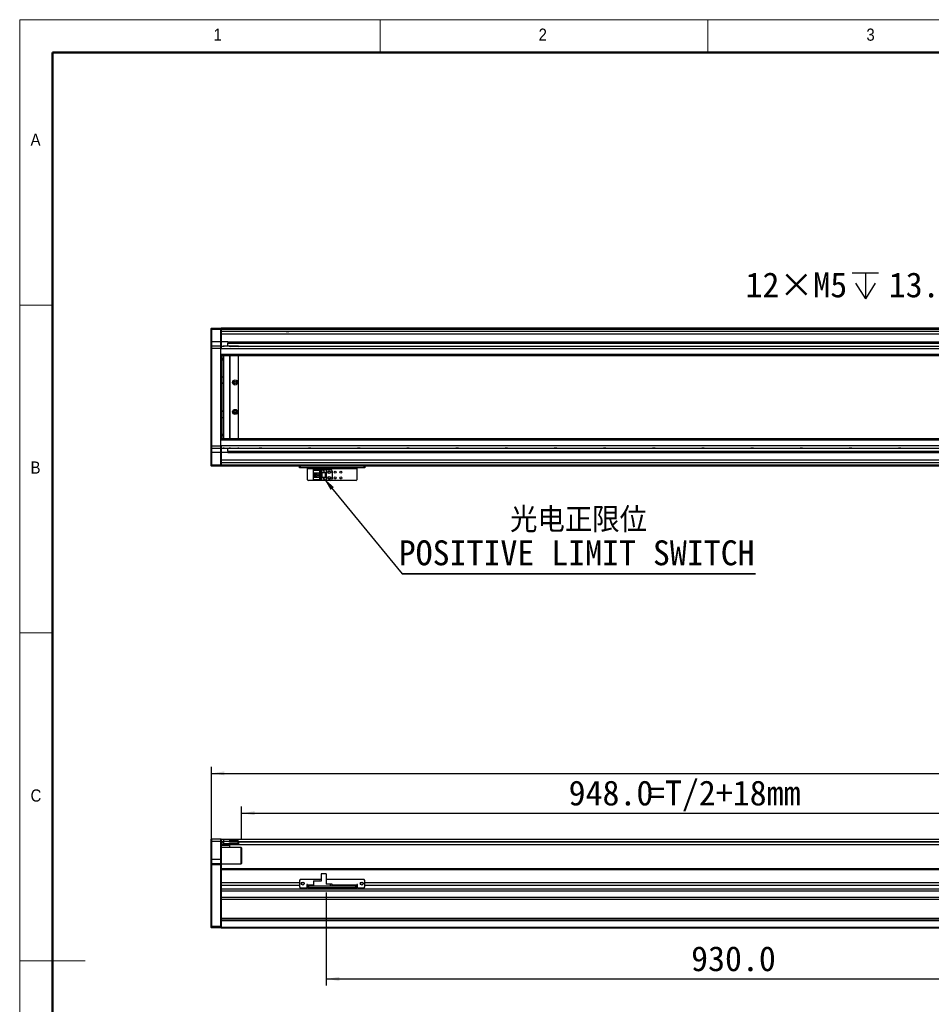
# Model space of a CAD drawing. Header units: millimetres. Extents: x 40 to 3320, y 40 to 2336.
# Tile 2 of 8: x 40 to 1153, y 1135 to 2336. Entities that reach past the tile are written whole.
import ezdxf

# ---------------------------------------------------------------- set-up
doc = ezdxf.new("R2010")
doc.units = ezdxf.units.MM
doc.header["$LTSCALE"] = 8
doc.layers.add('DIMNS', color=7, linetype='Continuous')
doc.styles.add('SLDTEXTSTYLE0', font='Gothic.ttf', dxfattribs={"width": 0.913})
doc.styles.add('SLDTEXTSTYLE7', font='txt')
doc.styles.add('SLDTEXTSTYLE8', font='txt', dxfattribs={"bigfont": 'bigfont'})
doc.dimstyles.new('SLDDIMSTYLE1', dxfattribs={"dimtxt": 30.4, "dimasz": 16, "dimexe": 0, "dimexo": 0.0625, "dimgap": 7.6, "dimtad": 0, "dimtih": 1, "dimtoh": 1, "dimdec": 1, "dimrnd": 1e-09, "dimzin": 12, "dimdsep": 46, "dimtxsty": 'SLDTEXTSTYLE7', "dimsah": 1, "dimcen": 0, "dimadec": 0, "dimazin": 3, "dimtfac": 1, "dimtdec": 1, "dimtofl": 0, "dimtmove": 0, "dimatfit": 3, "dimfxl": 0, "dimfrac": 2, "dimtolj": 1, "dimtzin": 12, "dimarcsym": 0})
doc.dimstyles.new('SLDDIMSTYLE3', dxfattribs={"dimtxt": 0.18, "dimasz": 16, "dimexe": 0, "dimexo": 0.0625, "dimgap": 0, "dimtad": 0, "dimtih": 1, "dimtoh": 1, "dimdec": 0, "dimrnd": 1e-09, "dimzin": 0, "dimdsep": 46, "dimtxsty": 'Standard', "dimsah": 1, "dimcen": 0.09, "dimadec": 0, "dimazin": 0, "dimtfac": 16, "dimtdec": 0, "dimtofl": 0, "dimtmove": 0, "dimatfit": 3, "dimfxl": 0, "dimfrac": 2, "dimtolj": 1, "dimtzin": 0, "dimarcsym": 0})
doc.dimstyles.new('SLDDIMSTYLE5', dxfattribs={"dimtxt": 30.4, "dimasz": 16, "dimexe": 0, "dimexo": 0.0625, "dimgap": 7.6, "dimtad": 2, "dimdec": 1, "dimrnd": 1e-09, "dimzin": 4, "dimdsep": 46, "dimtxsty": 'SLDTEXTSTYLE7', "dimsah": 1, "dimcen": 0.09, "dimadec": 0, "dimazin": 1, "dimtfac": 1, "dimtdec": 1, "dimtofl": 0, "dimtmove": 0, "dimatfit": 3, "dimfxl": 0, "dimfrac": 2, "dimtolj": 1, "dimtzin": 12, "dimarcsym": 0})

# ---------------------------------------------------------------- blocks, each defined once
blk = doc.blocks.new('SW_SYMBOL_HOLE_DEPTH')
at = {"layer": 'DIMNS', "color": 0}
for p, q in [((0, 7000), (6400, 7000)), ((3200, 7000), (3200, 600)), ((800, 4440), (3200, 600)), ((5600, 4440), (3200, 600))]:
    blk.add_line(p, q, dxfattribs=at)
blk = doc.blocks.new('_D_1')
at = {"layer": 'DIMNS'}
for p, q in [((1207.5, 2012.5), (1175.5, 2012.5)), ((1269.6, 1950.4), (1207.5, 2012.5))]:
    blk.add_line(p, q, dxfattribs=at)
blk.add_solid([(1269.6, 1950.4), (1260, 1963.4), (1256.6, 1960)], dxfattribs=at)
at = {"layer": 'DIMNS', "xscale": 0.004985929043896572, "yscale": 0.004985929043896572, "zscale": 0.004985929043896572}
blk.add_blockref('SW_SYMBOL_HOLE_DEPTH', (1056.1, 1992.4), dxfattribs=at)
at = {"layer": 'DIMNS', "char_height": 30.4, "attachment_point": 1, "style": 'SLDTEXTSTYLE7'}
for s, insert in [('12×M5', (925.8, 2027.8)), ('13.0', (1100.6, 2027.8))]:
    blk.add_mtext(s, dxfattribs=dict(at, insert=insert))
blk = doc.blocks.new('SW_NOTE_3')
at = {"layer": 'DIMNS', "color": 0}
for p, q in [((0, 0), (431.5, 0)), ((431.5, 0), (0, 0)), ((0, 0), (431.5, 0)), ((431.5, 0), (0, 0)), ((0, 0), (431.5, 0)), ((431.5, 0), (0, 0))]:
    blk.add_line(p, q, dxfattribs=at)
at = {"layer": 'DIMNS', "color": 0, "char_height": 30.4, "attachment_point": 2}
for s, insert, style in [('光电正限位', (215.4, 81.1), 'SLDTEXTSTYLE8'), ('POSITIVE LIMIT SWITCH', (213.1, 40.9), 'SLDTEXTSTYLE7')]:
    blk.add_mtext(s, dxfattribs=dict(at, insert=insert, style=style))
blk = doc.blocks.new('_D_13')
at = {"layer": 'DIMNS'}
for p, q in [((273.9, 1315.5), (273.9, 1424.8)), ((2433.9, 1315.5), (2433.9, 1424.8)), ((273.9, 1416.8), (2433.9, 1416.8))]:
    blk.add_line(p, q, dxfattribs=at)
for points in [[(273.9, 1416.8), (289.9, 1414.4), (289.9, 1419.2)], [(2433.9, 1416.8), (2417.9, 1419.2), (2417.9, 1414.4)]]:
    blk.add_solid(points, dxfattribs=at)
at = {"layer": 'DIMNS', "insert": (1290.9, 1456.7), "char_height": 30.4, "attachment_point": 1, "style": 'SLDTEXTSTYLE7'}
blk.add_mtext('2160.0', dxfattribs=at)
blk = doc.blocks.new('_D_15')
at = {"layer": 'DIMNS'}
for p, q in [((310.9, 1336), (310.9, 1376.2)), ((1258.9, 1345.7), (1258.9, 1376.2)), ((310.9, 1368.2), (1258.9, 1368.2))]:
    blk.add_line(p, q, dxfattribs=at)
for points in [[(310.9, 1368.2), (326.9, 1365.8), (326.9, 1370.6)], [(1258.9, 1368.2), (1242.9, 1370.6), (1242.9, 1365.8)]]:
    blk.add_solid(points, dxfattribs=at)
at = {"layer": 'DIMNS', "char_height": 30.4, "attachment_point": 1, "style": 'SLDTEXTSTYLE7'}
for s, insert in [('948.0', (709.9, 1408.1)), ('=T/2+18mm', (806.8, 1408.1))]:
    blk.add_mtext(s, dxfattribs=dict(at, insert=insert))
blk = doc.blocks.new('_D_17')
at = {"layer": 'DIMNS'}
for p, q in [((1343.9, 1278.6), (1343.9, 1158.1)), ((413.9, 1271.6), (413.9, 1158.1)), ((413.9, 1166.1), (1343.9, 1166.1))]:
    blk.add_line(p, q, dxfattribs=at)
for points in [[(413.9, 1166.1), (429.9, 1163.7), (429.9, 1168.5)], [(1343.9, 1166.1), (1327.9, 1168.5), (1327.9, 1163.7)]]:
    blk.add_solid(points, dxfattribs=at)
at = {"layer": 'DIMNS', "insert": (859.4, 1206), "char_height": 30.4, "attachment_point": 1, "style": 'SLDTEXTSTYLE7'}
blk.add_mtext('930.0', dxfattribs=at)

msp = doc.modelspace()

# ---------------------------------------------------------------- linework, layer by layer
at = {"color": 7, "linetype": 'Continuous', "lineweight": 18}
for p, q in [((3320, 2336), (40, 2336)), ((40, 2336), (40, 40)), ((480, 2296), (480, 2336)), ((880, 2336), (880, 2296)), ((80, 2296), (3280, 2296)), ((80, 2296), (80, 80)), ((80, 1988), (40, 1988)), ((40, 1588), (80, 1588)), ((40, 1188), (120, 1188))]:
    msp.add_line(p, q, dxfattribs=at)
at = {"color": 7, "linetype": 'Continuous', "lineweight": 50}
for p, q in [((3280, 2296), (80, 2296)), ((80, 2296), (80, 80))]:
    msp.add_line(p, q, dxfattribs=at)
at = {"color": 7, "linetype": 'Continuous', "lineweight": 25}
for p, q in [((273.88, 1959.3), (274.18, 1959.6)), ((273.88, 1958.1), (273.88, 1959.3)), ((273.88, 1958.1), (274.18, 1958.1)), ((273.88, 1943.1), (273.88, 1958.1)), ((274.18, 1959.6), (274.18, 1958.1)), ((274.18, 1959.6), (285.58, 1959.6)), ((285.58, 1958.1), (274.18, 1958.1)), ((274.18, 1958.1), (274.18, 1943.1)), ((285.58, 1958.1), (285.58, 1959.6)), ((285.58, 1959.6), (285.88, 1959.3)), ((285.58, 1943.1), (285.58, 1958.1)), ((285.58, 1958.1), (285.88, 1958.1)), ((1283.88, 1959.6), (285.88, 1959.6)), ((285.88, 1959.6), (285.88, 1959.3)), ((285.88, 1959.3), (285.88, 1958.1)), ((1283.88, 1959.1), (285.88, 1959.1)), ((285.88, 1958.1), (285.88, 1943.1)), ((1283.88, 1958.1), (285.88, 1958.1)), ((373.88, 1959.4), (1283.88, 1959.4)), ((373.88, 1959.4), (373.88, 1959.2)), ((373.88, 1959.2), (1283.88, 1959.2)), ((373.88, 1959.1), (373.88, 1959.2)), ((1258.88, 1955.61), (285.88, 1955.61)), ((273.88, 1943.1), (274.18, 1943.1)), ((273.88, 1937.8), (273.88, 1943.1)), ((274.18, 1938.1), (273.88, 1937.8)), ((273.88, 1935.1), (273.88, 1937.8)), ((274.18, 1935.1), (273.88, 1935.1)), ((273.88, 1816.1), (273.88, 1935.1)), ((274.18, 1943.1), (274.18, 1938.1)), ((285.58, 1943.1), (274.18, 1943.1)), ((274.18, 1938.1), (274.18, 1935.1)), ((274.18, 1938.1), (285.58, 1938.1)), ((285.58, 1935.1), (274.18, 1935.1)), ((274.18, 1935.1), (274.18, 1816.1)), ((285.58, 1938.1), (285.58, 1943.1)), ((285.58, 1943.1), (285.88, 1943.1)), ((285.58, 1935.1), (285.58, 1938.1)), ((285.58, 1938.1), (285.88, 1937.8)), ((285.58, 1816.1), (285.58, 1935.1)), ((285.88, 1943.1), (285.88, 1937.8)), ((293.88, 1943.1), (285.88, 1943.1)), ((285.88, 1937.8), (285.88, 1935.1)), ((288.38, 1937.6), (285.88, 1937.6)), ((288.38, 1937.8), (288.68, 1938.1)), ((288.38, 1937.42), (288.38, 1937.8)), ((288.68, 1938.1), (288.68, 1937.18)), ((288.68, 1938.1), (295.88, 1938.1)), ((293.88, 1943.1), (1258.88, 1943.1)), ((293.88, 1943.1), (293.88, 1942.8)), ((293.88, 1942.8), (1258.88, 1942.8)), ((293.88, 1942.8), (293.88, 1941.71)), ((293.88, 1941.71), (293.88, 1941.41)), ((293.88, 1941.71), (1258.88, 1941.71)), ((293.88, 1938.1), (293.88, 1941.41)), ((293.88, 1941.41), (1258.88, 1941.41)), ((295.88, 1938.1), (295.88, 1937.18)), ((295.88, 1938.1), (306.58, 1938.1)), ((306.58, 1937.8), (295.88, 1937.8)), ((296.88, 1937.6), (295.88, 1937.6)), ((296.88, 1937.6), (296.38, 1937.1)), ((296.38, 1937.1), (296.38, 1936.97)), ((306.38, 1937.6), (296.88, 1937.6)), ((306.88, 1937.1), (306.38, 1937.6)), ((2401.38, 1937.6), (306.38, 1937.6)), ((306.58, 1938.1), (306.58, 1937.8)), ((306.88, 1937.8), (306.58, 1938.1)), ((306.58, 1937.6), (306.58, 1937.8)), ((306.88, 1937.8), (306.58, 1937.8)), ((306.88, 1937.8), (306.88, 1937.6)), ((306.88, 1936.97), (306.88, 1937.1)), ((285.88, 1927.08), (285.88, 1824.13)), ((285.88, 1926.6), (2421.88, 1926.6)), ((288.38, 1922.6), (285.88, 1922.6)), ((288.38, 1824.6), (288.38, 1926.6)), ((288.68, 1926.6), (288.68, 1824.6)), ((295.88, 1926.6), (295.88, 1824.6)), ((296.38, 1926.6), (296.38, 1824.6)), ((306.88, 1824.6), (306.88, 1926.6)), ((288.38, 1920.6), (285.88, 1920.6)), ((285.88, 1900.6), (288.38, 1900.6)), ((285.88, 1893.1), (288.38, 1893.1)), ((288.38, 1892.1), (285.88, 1892.1)), ((285.88, 1859.1), (288.38, 1859.1)), ((288.38, 1858.1), (285.88, 1858.1)), ((288.38, 1850.6), (285.88, 1850.6)), ((285.88, 1830.6), (288.38, 1830.6)), ((288.38, 1828.6), (285.88, 1828.6)), ((274.18, 1816.1), (273.88, 1816.1)), ((273.88, 1813.4), (273.88, 1816.1)), ((274.18, 1813.1), (273.88, 1813.4)), ((273.88, 1808.1), (273.88, 1813.4)), ((274.18, 1816.1), (285.58, 1816.1)), ((274.18, 1816.1), (274.18, 1813.1)), ((285.58, 1813.1), (285.58, 1816.1)), ((285.58, 1813.1), (285.88, 1813.4)), ((2421.88, 1824.6), (285.88, 1824.6)), ((285.88, 1816.1), (285.88, 1813.4)), ((285.88, 1813.6), (288.38, 1813.6)), ((285.88, 1813.4), (285.88, 1808.1)), ((288.38, 1813.4), (288.38, 1813.79)), ((288.38, 1813.4), (288.68, 1813.1)), ((288.68, 1814.03), (288.68, 1813.1)), ((295.88, 1814.03), (295.88, 1813.1)), ((295.88, 1813.6), (296.88, 1813.6)), ((295.88, 1813.4), (306.58, 1813.4)), ((296.38, 1814.24), (296.38, 1814.1)), ((296.38, 1814.1), (296.88, 1813.6)), ((296.88, 1813.6), (306.38, 1813.6)), ((306.38, 1813.6), (306.88, 1814.1)), ((306.38, 1813.6), (2401.38, 1813.6)), ((306.58, 1813.4), (306.58, 1813.6)), ((306.58, 1813.4), (306.88, 1813.4)), ((306.58, 1813.4), (306.58, 1813.1)), ((306.58, 1813.1), (306.88, 1813.4)), ((306.88, 1814.1), (306.88, 1814.24)), ((306.88, 1813.6), (306.88, 1813.4)), ((274.18, 1808.1), (273.88, 1808.1)), ((273.88, 1793.1), (273.88, 1808.1)), ((285.58, 1813.1), (274.18, 1813.1)), ((274.18, 1813.1), (274.18, 1808.1)), ((285.58, 1808.1), (274.18, 1808.1)), ((274.18, 1808.1), (274.18, 1793.1)), ((285.58, 1808.1), (285.58, 1813.1)), ((285.88, 1808.1), (285.58, 1808.1)), ((285.58, 1793.1), (285.58, 1808.1)), ((285.88, 1808.1), (285.88, 1793.1)), ((293.88, 1808.1), (285.88, 1808.1)), ((295.88, 1813.1), (288.68, 1813.1)), ((293.88, 1809.8), (293.88, 1813.1)), ((293.88, 1809.8), (1252.09, 1809.8)), ((293.88, 1809.8), (293.88, 1809.49)), ((293.88, 1809.49), (1252.05, 1809.49)), ((293.88, 1809.49), (293.88, 1808.41)), ((293.88, 1808.41), (1251.94, 1808.41)), ((293.88, 1808.41), (293.88, 1808.1)), ((293.88, 1808.1), (1251.91, 1808.1)), ((306.58, 1813.1), (295.88, 1813.1)), ((274.18, 1793.1), (273.88, 1793.1)), ((273.88, 1791.9), (273.88, 1793.1)), ((274.18, 1791.6), (273.88, 1791.9)), ((274.18, 1793.1), (285.58, 1793.1)), ((274.18, 1793.1), (274.18, 1791.6)), ((285.58, 1791.6), (274.18, 1791.6)), ((285.88, 1793.1), (285.58, 1793.1)), ((285.58, 1791.6), (285.58, 1793.1)), ((285.88, 1791.9), (285.58, 1791.6)), ((1258.88, 1795.6), (285.88, 1795.6)), ((285.88, 1793.1), (285.88, 1791.9)), ((285.88, 1791.9), (285.88, 1791.6)), ((1343.88, 1791.6), (285.88, 1791.6)), ((381.38, 1789.6), (381.38, 1791.6)), ((382.38, 1789.6), (381.38, 1789.6)), ((382.38, 1791.6), (382.38, 1789.6)), ((460.38, 1789.6), (382.38, 1789.6)), ((391.38, 1789.6), (391.38, 1788.6)), ((451.38, 1788.6), (451.38, 1789.6)), ((460.38, 1789.6), (460.38, 1791.6)), ((461.38, 1789.6), (460.38, 1789.6)), ((461.38, 1791.6), (461.38, 1789.6)), ((391.38, 1788.6), (451.38, 1788.6)), ((391.38, 1774.8), (391.38, 1788.6)), ((398.68, 1786.5), (398.68, 1787.3)), ((398.68, 1787.3), (407.88, 1787.3)), ((398.68, 1786.5), (398.68, 1786)), ((406.98, 1786.5), (398.68, 1786.5)), ((398.68, 1783.4), (398.68, 1786)), ((406.48, 1786), (398.68, 1786)), ((398.68, 1783.4), (404.88, 1783.4)), ((398.68, 1777.8), (398.68, 1783.4)), ((398.68, 1775.2), (398.68, 1777.8)), ((404.88, 1777.8), (398.68, 1777.8)), ((399.98, 1777.8), (399.98, 1783.4)), ((400.48, 1783.05), (400.48, 1783.4)), ((404.88, 1783.05), (400.48, 1783.05)), ((400.48, 1778.15), (400.48, 1783.05)), ((400.48, 1777.8), (400.48, 1778.15)), ((400.48, 1778.15), (404.88, 1778.15)), ((401.44, 1781.4), (401.44, 1779.8)), ((403.28, 1781.4), (401.44, 1781.4)), ((401.44, 1779.8), (403.28, 1779.8)), ((403.28, 1781.4), (403.28, 1779.8)), ((404.88, 1783.4), (404.88, 1777.8)), ((406.48, 1786), (406.98, 1786.5)), ((406.48, 1775.2), (406.48, 1786)), ((406.98, 1774.7), (406.98, 1786.5)), ((407.88, 1787.3), (407.88, 1783.6)), ((407.88, 1787.3), (413.88, 1787.3)), ((407.88, 1783.6), (413.88, 1783.6)), ((407.88, 1783.6), (407.88, 1777.6)), ((407.88, 1777.6), (407.88, 1773.9)), ((413.88, 1777.6), (407.88, 1777.6)), ((408.38, 1783.6), (408.38, 1777.6)), ((408.68, 1783.6), (408.68, 1777.6)), ((410.28, 1785.8), (410.48, 1785.8)), ((410.88, 1784.6), (410.28, 1785.8)), ((410.48, 1786.2), (411.28, 1786.2)), ((410.48, 1785.8), (410.48, 1786.2)), ((411.48, 1785.8), (410.88, 1784.6)), ((411.28, 1786.2), (411.28, 1785.8)), ((411.28, 1785.8), (411.48, 1785.8)), ((413.08, 1777.6), (413.08, 1783.6)), ((413.38, 1777.6), (413.38, 1783.6)), ((413.88, 1787.3), (413.88, 1783.6)), ((413.88, 1787.3), (419.38, 1787.3)), ((413.88, 1783.6), (413.88, 1777.6)), ((413.88, 1777.6), (413.88, 1773.9)), ((421.38, 1785.3), (421.38, 1775.9)), ((451.38, 1788.6), (451.38, 1774.8)), ((391.38, 1774.8), (392.38, 1773.8)), ((450.38, 1773.8), (392.38, 1773.8)), ((398.68, 1775.2), (406.48, 1775.2)), ((398.68, 1775.2), (398.68, 1774.7)), ((398.68, 1774.7), (406.98, 1774.7)), ((398.68, 1773.9), (398.68, 1774.7)), ((407.88, 1773.9), (398.68, 1773.9)), ((406.98, 1774.7), (406.48, 1775.2)), ((413.88, 1773.9), (407.88, 1773.9)), ((410.28, 1776.2), (410.48, 1776.2)), ((410.88, 1775), (410.28, 1776.2)), ((410.48, 1776.6), (411.28, 1776.6)), ((410.48, 1776.2), (410.48, 1776.6)), ((411.48, 1776.2), (410.88, 1775)), ((411.28, 1776.6), (411.28, 1776.2)), ((411.28, 1776.2), (411.48, 1776.2)), ((419.38, 1773.9), (413.88, 1773.9)), ((450.38, 1773.8), (451.38, 1774.8)), ((274.18, 1336.81), (273.88, 1336.51)), ((273.88, 1333.81), (273.88, 1336.51)), ((274.18, 1333.81), (273.88, 1333.81)), ((273.88, 1311.81), (273.88, 1333.81)), ((274.18, 1336.81), (274.18, 1333.81)), ((274.18, 1336.81), (285.58, 1336.81)), ((274.18, 1333.81), (274.18, 1311.81)), ((285.58, 1333.81), (274.18, 1333.81)), ((285.58, 1333.81), (285.58, 1336.81)), ((285.58, 1336.81), (285.77, 1336.62)), ((285.58, 1311.81), (285.58, 1333.81)), ((285.58, 1333.81), (285.88, 1333.81)), ((285.73, 1336.66), (2422.03, 1336.66)), ((285.88, 1336.43), (285.88, 1333.81)), ((285.88, 1333.81), (285.88, 1311.81)), ((288.38, 1333.81), (288.38, 1334.69)), ((288.38, 1333.81), (288.68, 1333.81)), ((288.38, 1331.31), (288.38, 1333.81)), ((288.68, 1335.19), (288.68, 1333.81)), ((288.68, 1333.81), (288.68, 1331.31)), ((295.88, 1333.81), (288.68, 1333.81)), ((295.88, 1335.19), (295.88, 1333.81)), ((295.88, 1333.01), (295.88, 1333.81)), ((295.88, 1333.31), (306.58, 1333.31)), ((306.58, 1333.01), (295.88, 1333.01)), ((296.38, 1335.32), (296.38, 1335.51)), ((296.38, 1335.51), (296.88, 1335.51)), ((296.88, 1335.51), (296.88, 1333.51)), ((296.88, 1335.51), (306.38, 1335.51)), ((296.88, 1333.51), (306.38, 1333.51)), ((306.38, 1333.51), (306.38, 1335.51)), ((306.38, 1335.51), (306.88, 1335.51)), ((306.58, 1333.31), (306.58, 1333.01)), ((306.58, 1333.31), (306.88, 1333.01)), ((306.58, 1331.31), (306.58, 1333.01)), ((306.58, 1333.01), (306.88, 1333.01)), ((306.88, 1335.51), (306.88, 1335.32)), ((306.88, 1333.01), (306.88, 1331.31)), ((285.88, 1330.16), (288.38, 1330.16)), ((285.88, 1329.81), (288.68, 1329.81)), ((295.88, 1328.81), (285.88, 1328.81)), ((310.38, 1326.31), (285.88, 1326.31)), ((288.68, 1331.31), (288.38, 1331.31)), ((288.38, 1330.11), (288.38, 1331.31)), ((288.68, 1329.81), (288.38, 1330.11)), ((288.68, 1331.31), (306.58, 1331.31)), ((288.68, 1331.31), (288.68, 1329.81)), ((306.58, 1329.81), (288.68, 1329.81)), ((295.88, 1329.81), (295.88, 1328.81)), ((295.88, 1328.81), (295.88, 1326.31)), ((306.58, 1329.81), (306.58, 1331.31)), ((306.58, 1331.31), (306.88, 1331.31)), ((306.58, 1329.81), (306.88, 1330.11)), ((306.88, 1331.31), (306.88, 1330.11)), ((306.88, 1330.16), (1258.88, 1330.16)), ((310.88, 1325.81), (310.38, 1326.31)), ((310.38, 1306.31), (310.38, 1326.31)), ((310.88, 1325.81), (310.88, 1306.81)), ((274.18, 1311.81), (273.88, 1311.81)), ((273.88, 1306.51), (273.88, 1311.81)), ((274.18, 1311.81), (274.18, 1306.81)), ((285.58, 1311.81), (274.18, 1311.81)), ((285.58, 1306.81), (285.58, 1311.81)), ((285.88, 1311.81), (285.58, 1311.81)), ((285.88, 1311.81), (285.88, 1306.51)), ((274.18, 1306.81), (273.88, 1306.51)), ((273.88, 1305.31), (273.88, 1306.51)), ((274.18, 1305.31), (273.88, 1305.31)), ((273.88, 1230.43), (273.88, 1305.31)), ((274.18, 1306.81), (274.18, 1305.31)), ((274.18, 1306.81), (285.58, 1306.81)), ((285.58, 1305.31), (274.18, 1305.31)), ((274.18, 1305.31), (274.18, 1230.31)), ((285.58, 1305.31), (285.58, 1306.81)), ((285.88, 1306.51), (285.58, 1306.81)), ((285.88, 1305.31), (285.58, 1305.31)), ((285.58, 1230.31), (285.58, 1305.31)), ((285.88, 1306.51), (285.88, 1305.31)), ((285.88, 1306.31), (310.38, 1306.31)), ((285.88, 1305.31), (285.88, 1300.02)), ((1258.88, 1300.31), (285.88, 1300.31)), ((1343.88, 1300.31), (285.88, 1300.31)), ((285.88, 1300.02), (285.88, 1299.31)), ((285.88, 1299.31), (285.88, 1283.3)), ((310.38, 1306.31), (310.88, 1306.81)), ((382.38, 1287.31), (381.38, 1286.31)), ((381.38, 1286.31), (381.38, 1278.31)), ((407.88, 1287.31), (382.38, 1287.31)), ((398.68, 1285.81), (406.48, 1285.81)), ((398.68, 1285.81), (398.68, 1285.31)), ((398.68, 1285.31), (398.68, 1279.31)), ((407.88, 1285.31), (398.68, 1285.31)), ((406.98, 1285.31), (406.48, 1285.81)), ((407.88, 1294.21), (407.88, 1285.31)), ((413.88, 1294.21), (407.88, 1294.21)), ((413.88, 1294.21), (413.88, 1281.81)), ((460.38, 1287.31), (413.88, 1287.31)), ((461.38, 1286.31), (460.38, 1287.31)), ((461.38, 1278.31), (461.38, 1286.31)), ((285.88, 1283.3), (285.88, 1279.9)), ((381.38, 1283.3), (285.88, 1283.3)), ((381.38, 1279.9), (285.88, 1279.9)), ((285.88, 1279.9), (285.88, 1275.64)), ((2421.88, 1275.64), (285.88, 1275.64)), ((285.88, 1275.64), (285.88, 1274.34)), ((285.88, 1274.34), (285.88, 1237.11)), ((2421.88, 1273.05), (285.88, 1273.05)), ((381.38, 1278.31), (382.38, 1277.31)), ((382.38, 1277.31), (390.38, 1277.31)), ((386.76, 1283.3), (384, 1283.3)), ((391.38, 1281.31), (390.38, 1281.31)), ((390.38, 1281.31), (390.38, 1277.31)), ((391.38, 1279.9), (390.38, 1279.9)), ((391.38, 1280.31), (391.38, 1281.31)), ((391.38, 1280.31), (391.38, 1279.31)), ((391.38, 1277.31), (391.38, 1279.31)), ((391.38, 1279.31), (392.38, 1279.31)), ((392.38, 1277.31), (391.38, 1277.31)), ((392.38, 1279.31), (392.38, 1277.31)), ((450.38, 1279.31), (392.38, 1279.31)), ((450.38, 1277.31), (392.38, 1277.31)), ((419.38, 1281.81), (413.88, 1281.81)), ((419.38, 1279.31), (419.38, 1281.81)), ((421.38, 1281.81), (419.38, 1281.81)), ((421.38, 1279.31), (421.38, 1281.81)), ((450.38, 1277.31), (450.38, 1279.31)), ((450.38, 1279.31), (451.38, 1279.31)), ((451.38, 1277.31), (450.38, 1277.31)), ((452.38, 1281.31), (451.38, 1281.31)), ((451.38, 1281.31), (451.38, 1280.31)), ((451.38, 1279.31), (451.38, 1280.31)), ((452.38, 1279.9), (451.38, 1279.9)), ((451.38, 1279.31), (451.38, 1277.31)), ((452.38, 1277.31), (452.38, 1281.31)), ((452.38, 1277.31), (460.38, 1277.31)), ((458.76, 1283.3), (456, 1283.3)), ((460.38, 1277.31), (461.38, 1278.31)), ((2246.38, 1283.3), (461.38, 1283.3)), ((2246.38, 1279.9), (461.38, 1279.9)), ((2421.88, 1265.54), (285.88, 1265.54)), ((2421.88, 1262.94), (285.88, 1262.94)), ((2421.88, 1239.81), (285.88, 1239.81)), ((2421.88, 1237.81), (285.88, 1237.81)), ((285.88, 1237.11), (285.88, 1236.81)), ((273.88, 1228.61), (273.88, 1230.43)), ((273.88, 1230.43), (274.18, 1230.31)), ((273.88, 1228.61), (274.18, 1228.31)), ((274.18, 1230.31), (274.18, 1228.31)), ((274.18, 1230.31), (285.58, 1230.31)), ((285.58, 1228.31), (274.18, 1228.31)), ((285.88, 1230.43), (285.58, 1230.31)), ((285.58, 1228.31), (285.58, 1230.31)), ((285.88, 1228.61), (285.58, 1228.31)), ((2421.88, 1236.81), (285.88, 1236.81)), ((285.88, 1236.81), (285.88, 1228.81)), ((2421.88, 1228.81), (285.88, 1228.81)), ((285.88, 1228.81), (285.88, 1227.81)), ((2421.88, 1227.81), (285.88, 1227.81))]:
    msp.add_line(p, q, dxfattribs=at)
at = {"color": 8, "linetype": 'Continuous', "lineweight": 25}
for p, q in [((1258.88, 1952.61), (285.88, 1952.61)), ((285.58, 1935.1), (285.77, 1935.1)), ((2422.03, 1934.6), (285.73, 1934.6)), ((2422.03, 1927.6), (285.73, 1927.6)), ((288.38, 1921.6), (285.88, 1921.6)), ((288.38, 1829.6), (285.88, 1829.6)), ((285.58, 1816.1), (285.77, 1816.1)), ((285.73, 1823.6), (2422.03, 1823.6)), ((285.73, 1816.6), (2422.03, 1816.6)), ((1258.88, 1798.6), (285.88, 1798.6)), ((1343.88, 1792.6), (285.88, 1792.6)), ((285.88, 1333.66), (288.38, 1333.66)), ((285.88, 1333.16), (288.38, 1333.16)), ((295.88, 1333.66), (1258.88, 1333.66)), ((306.73, 1333.16), (1258.88, 1333.16)), ((1343.88, 1299.31), (285.88, 1299.31)), ((398.68, 1280.31), (391.38, 1280.31)), ((451.38, 1280.31), (421.38, 1280.31))]:
    msp.add_line(p, q, dxfattribs=at)
at = {"color": 7, "linetype": 'Continuous', "lineweight": 25, "flags": 128}
for points in [[(332.36, 1937.6), (332.54, 1937.66), (333.88, 1937.85)], [(333.88, 1937.85), (335.22, 1937.66), (335.4, 1937.6)], [(392.36, 1937.6), (392.54, 1937.66), (393.88, 1937.85)], [(393.88, 1937.85), (395.22, 1937.66), (395.4, 1937.6)], [(452.36, 1937.6), (452.54, 1937.66), (453.88, 1937.85)], [(453.88, 1937.85), (455.22, 1937.66), (455.4, 1937.6)], [(512.36, 1937.6), (512.54, 1937.66), (513.88, 1937.85)], [(513.88, 1937.85), (515.22, 1937.66), (515.4, 1937.6)], [(572.36, 1937.6), (572.54, 1937.66), (573.88, 1937.85)], [(573.88, 1937.85), (575.22, 1937.66), (575.4, 1937.6)], [(632.36, 1937.6), (632.54, 1937.66), (633.88, 1937.85)], [(633.88, 1937.85), (635.22, 1937.66), (635.4, 1937.6)], [(692.36, 1937.6), (692.54, 1937.66), (693.88, 1937.85)], [(693.88, 1937.85), (695.22, 1937.66), (695.4, 1937.6)], [(752.36, 1937.6), (752.54, 1937.66), (753.88, 1937.85)], [(753.88, 1937.85), (755.22, 1937.66), (755.4, 1937.6)], [(812.36, 1937.6), (812.54, 1937.66), (813.88, 1937.85)], [(813.88, 1937.85), (815.22, 1937.66), (815.4, 1937.6)], [(872.36, 1937.6), (872.54, 1937.66), (873.88, 1937.85)], [(873.88, 1937.85), (875.22, 1937.66), (875.4, 1937.6)], [(932.36, 1937.6), (932.54, 1937.66), (933.88, 1937.85)], [(933.88, 1937.85), (935.22, 1937.66), (935.4, 1937.6)], [(992.36, 1937.6), (992.54, 1937.66), (993.88, 1937.85)], [(993.88, 1937.85), (995.22, 1937.66), (995.4, 1937.6)], [(1052.36, 1937.6), (1052.54, 1937.66), (1053.88, 1937.85)], [(1053.88, 1937.85), (1055.22, 1937.66), (1055.4, 1937.6)], [(1112.36, 1937.6), (1112.54, 1937.66), (1113.88, 1937.85)], [(1113.88, 1937.85), (1115.22, 1937.66), (1115.4, 1937.6)], [(301.92, 1926.6), (302.88, 1926.45), (303.84, 1926.6)], [(303.84, 1824.6), (302.88, 1824.75), (301.92, 1824.6)], [(333.88, 1813.35), (332.54, 1813.55), (332.36, 1813.6)], [(335.4, 1813.6), (335.22, 1813.55), (333.88, 1813.35)], [(393.88, 1813.35), (392.54, 1813.55), (392.36, 1813.6)], [(395.4, 1813.6), (395.22, 1813.55), (393.88, 1813.35)], [(453.88, 1813.35), (452.54, 1813.55), (452.36, 1813.6)], [(455.4, 1813.6), (455.22, 1813.55), (453.88, 1813.35)], [(513.88, 1813.35), (512.54, 1813.55), (512.36, 1813.6)], [(515.4, 1813.6), (515.22, 1813.55), (513.88, 1813.35)], [(573.88, 1813.35), (572.54, 1813.55), (572.36, 1813.6)], [(575.4, 1813.6), (575.22, 1813.55), (573.88, 1813.35)], [(633.88, 1813.35), (632.54, 1813.55), (632.36, 1813.6)], [(635.4, 1813.6), (635.22, 1813.55), (633.88, 1813.35)], [(693.88, 1813.35), (692.54, 1813.55), (692.36, 1813.6)], [(695.4, 1813.6), (695.22, 1813.55), (693.88, 1813.35)], [(753.88, 1813.35), (752.54, 1813.55), (752.36, 1813.6)], [(755.4, 1813.6), (755.22, 1813.55), (753.88, 1813.35)], [(813.88, 1813.35), (812.54, 1813.55), (812.36, 1813.6)], [(815.4, 1813.6), (815.22, 1813.55), (813.88, 1813.35)], [(873.88, 1813.35), (872.54, 1813.55), (872.36, 1813.6)], [(875.4, 1813.6), (875.22, 1813.55), (873.88, 1813.35)], [(933.88, 1813.35), (932.54, 1813.55), (932.36, 1813.6)], [(935.4, 1813.6), (935.22, 1813.55), (933.88, 1813.35)], [(993.88, 1813.35), (992.54, 1813.55), (992.36, 1813.6)], [(995.4, 1813.6), (995.22, 1813.55), (993.88, 1813.35)], [(1053.88, 1813.35), (1052.54, 1813.55), (1052.36, 1813.6)], [(1055.4, 1813.6), (1055.22, 1813.55), (1053.88, 1813.35)], [(1113.88, 1813.35), (1112.54, 1813.55), (1112.36, 1813.6)], [(1115.4, 1813.6), (1115.22, 1813.55), (1113.88, 1813.35)]]:
    msp.add_lwpolyline(points, dxfattribs=at)
at = {"color": 7, "linetype": 'Continuous', "lineweight": 25}
for centre, radius in [((302.88, 1893.6), 3.15), ((302.88, 1893.6), 1.7), ((302.88, 1893.6), 1.6), ((302.88, 1893.6), 1.25), ((302.88, 1857.6), 3.15), ((302.88, 1857.6), 1.7), ((302.88, 1857.6), 1.6), ((302.88, 1857.6), 1.25), ((417.88, 1784.1), 1.75), ((417.88, 1777.1), 1.75), ((417.88, 1784.1), 1.25), ((417.88, 1777.1), 1.25), ((424.88, 1784.1), 1.25), ((424.88, 1777.1), 1.25), ((431.88, 1784.1), 1.25), ((431.88, 1777.1), 1.25), ((385.38, 1282.31), 1.7), ((457.38, 1282.31), 1.7)]:
    msp.add_circle(centre, radius, dxfattribs=at)
for centre, start, end in [((419.38, 1785.3), 0, 90), ((419.38, 1775.9), 270, 0)]:
    msp.add_arc(centre, 2, start, end, dxfattribs=at)
msp.add_open_spline([(368.53, 1955.61), (368.52, 1955.6), (368.48, 1955.58), (368.24, 1955.46), (367.87, 1955.29), (367.37, 1955.14), (366.81, 1955.1), (366.31, 1955.17), (365.87, 1955.3), (365.5, 1955.46), (365.27, 1955.59), (365.24, 1955.6), (365.23, 1955.61)], degree=3, knots=[0, 0, 0, 0, 0.0970949, 0.1939299, 0.2974952, 0.41114, 0.5173855, 0.6075706, 0.6998069, 0.8065998, 0.9203964, 1, 1, 1, 1], dxfattribs=at)

# ---------------------------------------------------------------- block references
at = {"layer": 'DIMNS'}
msp.add_blockref('SW_NOTE_3', (506.63, 1660.08), dxfattribs=at)

# ---------------------------------------------------------------- texts
at = {"color": 7, "linetype": 'Continuous', "lineweight": 0, "char_height": 14.82, "attachment_point": 1, "style": 'SLDTEXTSTYLE0'}
for s, insert in [('1', (276.67, 2325.17)), ('2', (673.33, 2325.17)), ('3', (1073.33, 2325.17)), ('A', (53.33, 2197.17)), ('B', (53.33, 1797.17)), ('C', (53.33, 1397.17))]:
    msp.add_mtext(s, dxfattribs=dict(at, insert=insert))

# ---------------------------------------------------------------- dimensions: what is measured, and where the dimension line sits
at = {"layer": 'DIMNS'}
dim = msp.add_diameter_dim_2p(p1=(1273.15, 1946.84), p2=(1269.61, 1950.37), text='12×M5{\\fGDT;x}13.0', dimstyle='SLDDIMSTYLE1', override={"dimpost": '<>'}, dxfattribs=at)
dim.commit()
dim.dimension.update_dxf_attribs({"geometry": '_D_1', "text_midpoint": (1050.67, 2012.48), "dimtype": 163})
for base, p1, p2, picture, middle in [((2433.88, 1416.81), (273.88, 1305.31), (2433.88, 1305.31), '_D_13', (1350.33, 1416.81)), ((1343.88, 1166.09), (413.88, 1281.81), (1343.88, 1288.81), '_D_17', (907.8, 1166.09))]:
    dim = msp.add_linear_dim(base=base, p1=p1, p2=p2, angle=0, dimstyle='SLDDIMSTYLE5', dxfattribs=at)
    dim.commit()
    dim.dimension.update_dxf_attribs({"geometry": picture, "text_midpoint": middle, "dimtype": 160})
dim = msp.add_linear_dim(base=(1258.88, 1368.24), p1=(310.88, 1325.81), p2=(1258.88, 1335.51), angle=0, text='<>=T/2+18mm', dimstyle='SLDDIMSTYLE5', dxfattribs=at)
dim.commit()
dim.dimension.update_dxf_attribs({"geometry": '_D_15', "text_midpoint": (872.88, 1368.24), "dimtype": 160})

# ---------------------------------------------------------------- leaders
msp.add_leader([(411.28, 1776.6), (506.63, 1660.08)], dimstyle='SLDDIMSTYLE3', dxfattribs=at)

doc.saveas('drawing.dxf')
